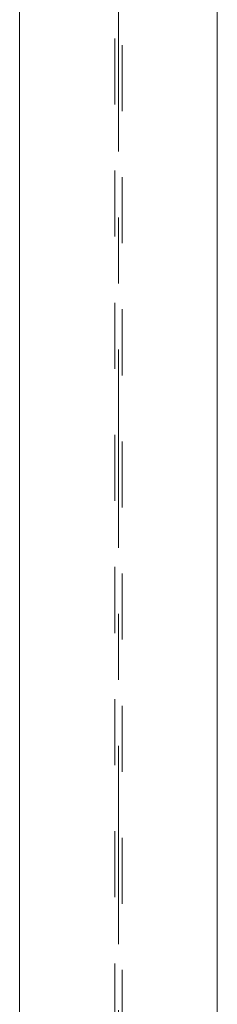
# Model space of a CAD drawing. Header units: millimetres. Extents: x -923 to -82, y -1402 to -808.
# Tile 93 of 109: x -361.58 to -358.58, y -933.43 to -918.53. Entities that reach past the tile are written whole.
import ezdxf

# ---------------------------------------------------------------- set-up
doc = ezdxf.new("R2010")
doc.units = ezdxf.units.MM
for name, pattern in [('XKITLINE00', [0]), ('XKITLINE01', [4, 1, -1, 1, -1]), ('XKITLINE03', [6, 3, -1, 1, -1])]:
    doc.linetypes.add(name, pattern=pattern)
doc.layers.add('Onderdeel', color=2, linetype='Continuous', lineweight=0)
doc.layers.add('Stramien', color=4, linetype='Continuous', lineweight=0)

msp = doc.modelspace()

# ---------------------------------------------------------------- linework, layer by layer
at = {"layer": 'Onderdeel', "linetype": 'XKITLINE01', "lineweight": 0}
for p, q in [((-360.138, -874.814), (-360.138, -985.914)), ((-360.028, -985.914), (-360.028, -874.814))]:
    msp.add_line(p, q, dxfattribs=at)
at = {"layer": 'Onderdeel', "linetype": 'XKITLINE00', "lineweight": 0}
for p, q in [((-358.583, -874.814), (-358.583, -985.814)), ((-361.583, -906.314), (-361.583, -944.429))]:
    msp.add_line(p, q, dxfattribs=at)
at = {"layer": 'Stramien', "linetype": 'XKITLINE03', "lineweight": 0}
msp.add_line((-360.083, -1064.523), (-360.083, -840.314), dxfattribs=at)

doc.saveas('drawing.dxf')
